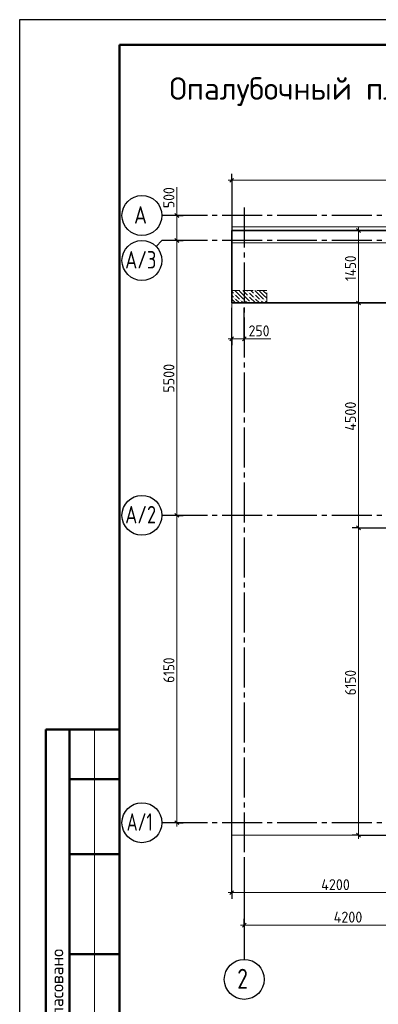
# Model space of a CAD drawing. Header units: millimetres. Extents: x 0 to 42000, y 0 to 29700.
# Tile 2 of 7: x 0 to 7187, y 9998 to 29700. Entities that reach past the tile are written whole.
import ezdxf

# ---------------------------------------------------------------- set-up
doc = ezdxf.new("R2010")
doc.units = ezdxf.units.MM
doc.linetypes.add('______2', pattern=[270, 200, -70])
doc.linetypes.add('______5', pattern=[1100, 800, -100, 100, -100])
for name, color, linetype, lineweight in [('Standard', 7, 'Continuous', 25), ('ЖБ Перекрытие верхний уровень', 7, 'Continuous', 18), ('Примечания', 7, 'Continuous', 13), ('Размерная линия_ общее', 7, 'Continuous', 13), ('Текст_ общее', 7, 'Continuous', 25)]:
    doc.layers.add(name, color=color, linetype=linetype, lineweight=lineweight)
doc.layers.add('ЖБ Пилон', color=7, linetype='______2', lineweight=13, true_color=0xa0a0a0)
doc.layers.add('Оси', color=7, linetype='______5', lineweight=13, true_color=0x656565)
doc.styles.add('ISOCPEUR', font='txt')

msp = doc.modelspace()

# ---------------------------------------------------------------- hatches: boundary and pattern name
at = {"layer": 'ЖБ Пилон', "linetype": 'Continuous', "lineweight": 18, "transparency": 33554687}
for points in [[(4580, 24249), (4586, 24255), (4593, 24249), (4586, 24242)], [(4300, 24209), (4306, 24215), (4313, 24209), (4306, 24202)], [(4300, 24129), (4306, 24135), (4313, 24129), (4306, 24122)], [(4420, 24089), (4426, 24095), (4433, 24089), (4426, 24082)], [(4500, 24089), (4506, 24095), (4513, 24089), (4506, 24082)], [(4580, 24169), (4586, 24175), (4593, 24169), (4586, 24162)], [(4620, 24049), (4626, 24055), (4633, 24049), (4626, 24042)], [(4700, 24209), (4706, 24215), (4713, 24209), (4706, 24202)], [(4700, 24129), (4706, 24135), (4713, 24129), (4706, 24122)], [(4820, 24089), (4826, 24095), (4833, 24089), (4826, 24082)], [(4900, 24089), (4906, 24095), (4913, 24089), (4906, 24082)]]:
    msp.add_hatch(color=7, dxfattribs=at).paths.add_polyline_path(points, flags=16)

# ---------------------------------------------------------------- linework, layer by layer
at = {"layer": 'Standard', "color": 7, "linetype": 'Continuous', "lineweight": 25, "transparency": 33554687}
msp.add_line((2000, 29200), (2000, 1058), dxfattribs=at)
at = {"layer": 'Standard', "color": 7, "linetype": 'Continuous', "lineweight": 50, "transparency": 33554687}
for p, q in [((6, 15500), (0, 15500)), ((2000, 15500), (527, 15500)), ((527, 15500), (527, 9000)), ((527, 15500), (527, 9000)), ((1000, 15500), (1000, 9000)), ((2000, 14500), (1000, 14500)), ((2000, 13000), (1000, 13000)), ((2000, 11000), (1000, 11000))]:
    msp.add_line(p, q, dxfattribs=at)
at = {"layer": 'Standard', "color": 7, "linetype": 'Continuous', "lineweight": 13, "transparency": 33554687}
msp.add_line((1500, 15500), (1500, 9000), dxfattribs=at)
at = {"layer": 'Standard', "color": 7, "linetype": 'Continuous', "lineweight": 25, "transparency": 33554687}
msp.add_lwpolyline([(0, 0), (42000, 0), (42000, 29700), (0, 29700), (0, 0)], close=True, dxfattribs=at)
at = {"layer": 'Standard', "color": 7, "linetype": 'Continuous', "lineweight": 50, "transparency": 33554687}
msp.add_lwpolyline([(2000, 29200), (41500, 29200), (41500, 500), (2000, 500), (2000, 29200)], close=True, dxfattribs=at)
at = {"layer": 'Standard', "color": 2, "linetype": 'Continuous', "lineweight": 13, "transparency": 33554687}
for points in [[(41500, 29200), (2000, 29200), (2000, 6000), (41500, 6000), (41500, 29200)], [(4250, 13382), (41050, 13382), (41050, 25552), (4250, 25552), (4250, 13382)], [(4250, 13382), (41050, 13382), (41050, 25232), (4250, 25232), (4250, 13382)]]:
    msp.add_lwpolyline(points, dxfattribs=at)
at = {"layer": 'ЖБ Перекрытие верхний уровень', "color": 7, "linetype": 'Continuous', "lineweight": 35, "transparency": 33554687}
for p, q in [((41050, 25482), (4250, 25482)), ((4250, 25482), (4250, 24032)), ((4250, 24032), (8450, 24032))]:
    msp.add_line(p, q, dxfattribs=at)
at = {"layer": 'ЖБ Пилон', "color": 253, "linetype": '______2', "lineweight": 13, "true_color": 0xa0a0a0, "transparency": 33554687}
for p, q in [((4250, 24282), (4250, 24032)), ((4950, 24282), (4250, 24282)), ((4950, 24032), (4950, 24282)), ((4250, 24032), (4950, 24032))]:
    msp.add_line(p, q, dxfattribs=at)
at = {"layer": 'ЖБ Пилон', "color": 9, "linetype": 'Continuous', "lineweight": 18, "true_color": 0xc7c7c7, "transparency": 33554687}
for p, q in [((4250, 24265), (4286, 24229)), ((4406, 24189), (4313, 24282)), ((4406, 24269), (4486, 24189)), ((4486, 24269), (4473, 24282)), ((4486, 24269), (4566, 24189)), ((4553, 24282), (4566, 24269)), ((4633, 24282), (4686, 24229)), ((4806, 24189), (4713, 24282)), ((4806, 24269), (4886, 24189)), ((4886, 24269), (4873, 24282)), ((4886, 24269), (4950, 24205)), ((4286, 24149), (4250, 24185)), ((4250, 24105), (4323, 24032)), ((4326, 24189), (4406, 24109)), ((4326, 24109), (4403, 24032)), ((4406, 24189), (4486, 24109)), ((4483, 24032), (4446, 24069)), ((4486, 24189), (4606, 24069)), ((4526, 24069), (4563, 24032)), ((4646, 24189), (4606, 24229)), ((4606, 24149), (4723, 24032)), ((4686, 24149), (4646, 24189)), ((4726, 24189), (4806, 24109)), ((4726, 24109), (4803, 24032)), ((4806, 24189), (4886, 24109)), ((4883, 24032), (4846, 24069)), ((4886, 24189), (4950, 24125)), ((4926, 24069), (4950, 24045))]:
    msp.add_line(p, q, dxfattribs=at)
at = {"layer": 'Оси', "color": 7, "linetype": 'Continuous', "lineweight": 13, "transparency": 33554687}
msp.add_line((3150, 25782), (3150, 26352), dxfattribs=at)
at = {"layer": 'Оси', "color": 8, "linetype": '______5', "lineweight": -3, "transparency": 33554687}
for p, q in [((4500, 25939), (4500, 12896)), ((41157, 25782), (3764, 25782)), ((41157, 25282), (3764, 25282)), ((41157, 19782), (3764, 19782)), ((41157, 13632), (3764, 13632))]:
    msp.add_line(p, q, dxfattribs=at)
at = {"layer": 'Оси', "color": 7, "linetype": 'Continuous', "lineweight": 25, "transparency": 33554687}
for p, q in [((3764, 25782), (2850, 25782)), ((2733, 25164), (2850, 25282)), ((3764, 25282), (2850, 25282)), ((3764, 19782), (2850, 19782)), ((3764, 13632), (2850, 13632)), ((4500, 12896), (4500, 10896))]:
    msp.add_line(p, q, dxfattribs=at)
for centre in [(2450, 25782), (2450, 24882), (2450, 19782), (2450, 13632), (4500, 10496)]:
    msp.add_circle(centre, 400, dxfattribs=at)
at = {"layer": 'Примечания', "color": 7, "linetype": 'Continuous', "lineweight": 13, "transparency": 33554687}
msp.add_line((4500, 23313), (5030, 23313), dxfattribs=at)
at = {"layer": 'Размерная линия_ общее', "color": 253, "linetype": 'Continuous', "lineweight": -3, "true_color": 0xa0a0a0, "transparency": 33554687}
for p, q in [((4250, 26488), (4250, 26613)), ((4250, 26488), (4250, 26363)), ((4250, 26488), (4250, 25332)), ((3150, 25782), (3025, 25782)), ((3150, 25782), (3275, 25782)), ((6789, 25482), (6664, 25482)), ((6789, 25482), (6914, 25482)), ((6789, 25482), (6789, 25482)), ((3150, 25282), (3025, 25282)), ((3150, 25282), (3275, 25282)), ((4250, 23313), (4250, 23932)), ((4250, 12232), (4250, 23932)), ((4500, 23313), (4500, 23932)), ((6789, 24032), (6664, 24032)), ((6789, 24032), (6914, 24032)), ((4250, 23313), (4250, 23438)), ((4250, 23313), (4250, 23188)), ((4500, 23313), (4500, 23438)), ((4500, 23313), (4500, 23188)), ((3150, 19782), (3025, 19782)), ((3150, 19782), (3275, 19782)), ((6789, 19532), (6664, 19532)), ((6789, 19532), (6914, 19532)), ((6789, 19532), (7559, 19532)), ((3150, 13632), (3025, 13632)), ((3150, 13632), (3050, 13632)), ((3150, 13632), (3275, 13632)), ((6789, 13382), (6664, 13382)), ((6789, 13382), (6914, 13382)), ((6789, 13382), (12250, 13382)), ((4250, 12232), (4250, 12357)), ((4250, 12232), (4250, 12107)), ((4500, 11582), (4500, 11707)), ((4500, 11582), (4500, 11457)), ((4500, 11582), (4500, 11096))]:
    msp.add_line(p, q, dxfattribs=at)
at = {"layer": 'Размерная линия_ общее', "color": 7, "linetype": 'Continuous', "lineweight": 13, "transparency": 33554687}
for p, q in [((4250, 26488), (4175, 26488)), ((4250, 26488), (41050, 26488)), ((3150, 25782), (3150, 25857)), ((3150, 25782), (3150, 25282)), ((6789, 25482), (6789, 25557)), ((6789, 24032), (6789, 25482)), ((3150, 25282), (3150, 19782)), ((6789, 19532), (6789, 24032)), ((4250, 23313), (4175, 23313)), ((4250, 23313), (4500, 23313)), ((4500, 23313), (4575, 23313)), ((3150, 19782), (3150, 13632)), ((3150, 13632), (3150, 13557)), ((6789, 13382), (6789, 13307)), ((4250, 12232), (4175, 12232)), ((4250, 12232), (8450, 12232)), ((4500, 11582), (4425, 11582))]:
    msp.add_line(p, q, dxfattribs=at)
at = {"layer": 'Размерная линия_ общее', "color": 7, "linetype": 'Continuous', "lineweight": 25, "transparency": 33554687}
for p, q in [((4212, 26450), (4287, 26525)), ((3112, 25819), (3187, 25744)), ((6826, 25444), (6751, 25519)), ((3112, 25319), (3187, 25244)), ((6826, 23994), (6751, 24069)), ((4212, 23276), (4287, 23351)), ((4462, 23276), (4537, 23351)), ((3112, 19819), (3187, 19744)), ((6826, 19494), (6751, 19569)), ((3112, 13669), (3187, 13594)), ((6826, 13344), (6751, 13419)), ((4212, 12194), (4287, 12269)), ((4462, 11544), (4537, 11619))]:
    msp.add_line(p, q, dxfattribs=at)
at = {"layer": 'Размерная линия_ общее', "color": 253, "linetype": 'Continuous', "lineweight": -3, "true_color": 0xa0a0a0, "transparency": 33554687}
for points in [[(3150, 25782), (3133, 25782), (3133, 25782), (3133, 25782), (3133, 25782), (2948, 25782)], [(3150, 25282), (3133, 25282), (3133, 25282), (3133, 25282), (3133, 25282), (3050, 25282)], [(6789, 24032), (6772, 24032), (6772, 24032), (6034, 24032)], [(3150, 19782), (3133, 19782), (3133, 19782), (3050, 19782)]]:
    msp.add_lwpolyline(points, dxfattribs=at)
at = {"layer": 'Размерная линия_ общее', "color": 7, "linetype": 'Continuous', "lineweight": 13, "transparency": 33554687}
for points in [[(6789, 13382), (6789, 16086), (6789, 16086), (6789, 19532)], [(4500, 11582), (6362, 11582), (6362, 11582), (8700, 11582)]]:
    msp.add_lwpolyline(points, dxfattribs=at)

# ---------------------------------------------------------------- texts
at = {"layer": 'Standard', "color": 7, "linetype": 'Continuous', "lineweight": 50, "transparency": 33554687, "insert": (875, 9261), "char_height": 250, "width": 2071.88, "attachment_point": 7, "rotation": 90, "style": 'ISOCPEUR'}
msp.add_mtext('\\A1;{\\fISOCPEUR|i0|b0;\\H250.000000;\\W1.000000;\\C7;Согласовано}\\P', dxfattribs=at)
at = {"layer": 'Оси', "color": 7, "linetype": 'Continuous', "lineweight": 35, "transparency": 33554687, "attachment_point": 7, "style": 'ISOCPEUR'}
for s, insert, char_height, width in [('\\W0.82;А', (2292, 25618), 350, 458.09), ('\\W0.77;А/3', (2114, 24720), 350, 804.54), ('\\W0.77;А/2', (2114, 19620), 350, 804.54), ('\\W0.70;А/1', (2144, 13470), 350, 734.74), ('\\W0.78;2', (4360, 10309), 400, 435.21)]:
    msp.add_mtext(s, dxfattribs=dict(at, insert=insert, char_height=char_height, width=width))
at = {"layer": 'Размерная линия_ общее', "color": 7, "linetype": 'Continuous', "lineweight": 25, "transparency": 33554687, "char_height": 220, "attachment_point": 7, "rotation": 90, "style": 'ISOCPEUR'}
for s, insert, width in [('\\W0.91;500', (3100, 25929), 561.99), ('\\W0.87;1450', (6739, 24471), 689.43), ('\\W0.93;5500', (3100, 22235), 718.09), ('\\W0.93;4500', (6739, 21474), 740.38), ('\\W0.87;6150', (3100, 16432), 666.9), ('\\W0.87;6150', (6739, 16182), 666.9)]:
    msp.add_mtext(s, dxfattribs=dict(at, insert=insert, width=width))
at = {"layer": 'Размерная линия_ общее', "color": 7, "linetype": 'Continuous', "lineweight": 25, "transparency": 33554687, "char_height": 220, "attachment_point": 7, "style": 'ISOCPEUR'}
for s, insert, width in [('\\W0.91;250', (4587, 23363), 561.98), ('\\W0.93;4200', (6042, 12282), 740.38), ('\\W0.93;4200', (6292, 11632), 740.39)]:
    msp.add_mtext(s, dxfattribs=dict(at, insert=insert, width=width))
at = {"layer": 'Текст_ общее', "color": 7, "linetype": 'Continuous', "lineweight": 50, "transparency": 33554687, "insert": (3000, 27975), "char_height": 450, "width": 17628.14, "attachment_point": 7, "style": 'ISOCPEUR'}
msp.add_mtext('\\W0.99;Опалубочный план конструкции плиты покрытия в осях 2-13', dxfattribs=at)

doc.saveas('drawing.dxf')
